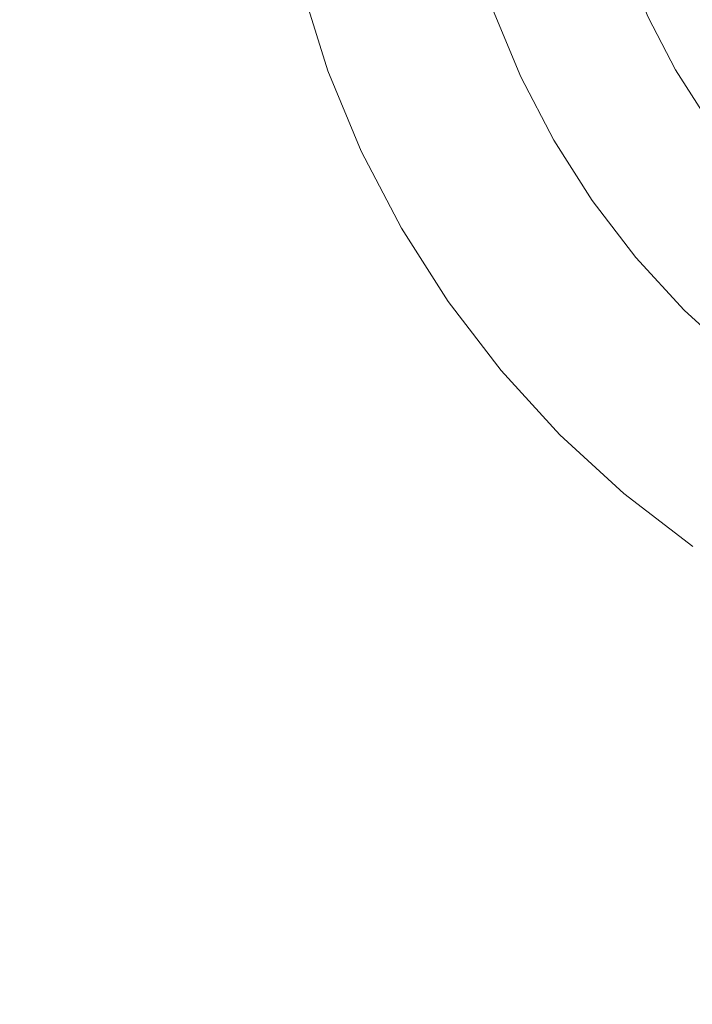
# Model space of a CAD drawing. Header units: millimetres. Extents: x -148 to 148, y -92 to 92.
# Tile 39 of 49: x 72.52 to 81.96, y 46.11 to 59.93. Entities that reach past the tile are written whole.
import ezdxf

# ---------------------------------------------------------------- set-up
doc = ezdxf.new("R2010")
doc.units = ezdxf.units.MM
doc.header["$LTSCALE"] = 25.4
doc.layers.add('Lighting-Moving Light', color=7, linetype='Continuous', lineweight=5, true_color=0x000000)

# ---------------------------------------------------------------- blocks, each defined once
blk = doc.blocks.new('Group-1')
at = {"layer": 'Lighting-Moving Light', "color": 7, "linetype": 'Continuous', "lineweight": 5, "transparency": 33554687}
for points in [[(-1905.589, -1205.846, -16.5), (-2119.658, -1205.846, -16.5), (-2119.658, -1379.915, -16.5), (-1905.589, -1379.915, -16.5)], [(-2116.123, -1209.38, -108.466), (-1909.124, -1209.38, -108.466), (-1909.124, -1376.38, -108.466), (-2116.123, -1376.38, -108.466)]]:
    blk.add_3dface(points, dxfattribs=at)
for points, invisible_edges in [([(-1935.312, -1234.797, -16.465), (-1935.779, -1233.669, -16.465), (-1936.146, -1232.504, -16.465), (-1922.623, -1228.88, -16.465)], 12), ([(-1934.092, -1236.91, -16.465), (-1934.748, -1235.88, -16.465), (-1935.312, -1234.797, -16.465), (-1922.623, -1228.88, -16.465)], 12), ([(-1932.523, -1238.78, -16.465), (-1933.348, -1237.879, -16.465), (-1934.092, -1236.91, -16.465), (-1922.623, -1228.88, -16.465)], 12), ([(-1930.654, -1240.348, -16.465), (-1931.623, -1239.605, -16.465), (-1932.523, -1238.78, -16.465), (-1922.623, -1228.88, -16.465)], 12), ([(-1931.284, -1232.919, 0.035), (-1930.899, -1233.658, 0.035), (-1930.451, -1234.361, 0.035), (-1922.623, -1228.88, 0.035)], 12), ([(-1936.146, -1232.504, -16.465), (-1935.779, -1233.669, -16.465), (-1933.457, -1232.823, -1.637), (-1933.759, -1231.864, -1.637)], 10), ([(-1931.582, -1233.058, 0.007), (-1931.912, -1232.261, 0.007), (-1932.064, -1232.317, -0.027), (-1931.729, -1233.126, -0.027)], 15), ([(-1931.434, -1232.989, 0.028), (-1931.758, -1232.205, 0.028), (-1931.912, -1232.261, 0.007), (-1931.582, -1233.058, 0.007)], 15), ([(-1931.284, -1232.919, 0.035), (-1931.603, -1232.149, 0.035), (-1931.758, -1232.205, 0.028), (-1931.434, -1232.989, 0.028)], 14), ([(-1931.873, -1233.193, -0.074), (-1932.213, -1232.371, -0.074), (-1932.358, -1232.423, -0.134), (-1932.012, -1233.258, -0.134)], 15), ([(-1931.729, -1233.126, -0.027), (-1932.064, -1232.317, -0.027), (-1932.213, -1232.371, -0.074), (-1931.873, -1233.193, -0.074)], 15), ([(-1932.275, -1233.381, -0.291), (-1932.631, -1232.523, -0.291), (-1932.757, -1232.569, -0.387), (-1932.397, -1233.438, -0.387)], 15), ([(-1932.147, -1233.321, -0.206), (-1932.498, -1232.474, -0.206), (-1932.631, -1232.523, -0.291), (-1932.275, -1233.381, -0.291)], 15), ([(-1932.012, -1233.258, -0.134), (-1932.358, -1232.423, -0.134), (-1932.498, -1232.474, -0.206), (-1932.147, -1233.321, -0.206)], 15), ([(-1932.618, -1233.541, -0.611), (-1932.986, -1232.652, -0.611), (-1933.086, -1232.688, -0.737), (-1932.714, -1233.586, -0.737)], 15), ([(-1932.512, -1233.491, -0.494), (-1932.876, -1232.612, -0.494), (-1932.986, -1232.652, -0.611), (-1932.618, -1233.541, -0.611)], 15), ([(-1932.397, -1233.438, -0.387), (-1932.757, -1232.569, -0.387), (-1932.876, -1232.612, -0.494), (-1932.512, -1233.491, -0.494)], 15), ([(-1933.041, -1233.738, -1.475), (-1933.425, -1232.812, -1.475), (-1933.457, -1232.823, -1.637), (-1933.072, -1233.753, -1.637)], 11), ([(-1932.998, -1233.718, -1.316), (-1933.381, -1232.796, -1.316), (-1933.425, -1232.812, -1.475), (-1933.041, -1233.738, -1.475)], 15), ([(-1932.944, -1233.693, -1.162), (-1933.324, -1232.775, -1.162), (-1933.381, -1232.796, -1.316), (-1932.998, -1233.718, -1.316)], 15), ([(-1932.878, -1233.662, -1.014), (-1933.256, -1232.75, -1.014), (-1933.324, -1232.775, -1.162), (-1932.944, -1233.693, -1.162)], 15), ([(-1932.802, -1233.626, -0.872), (-1933.176, -1232.721, -0.872), (-1933.256, -1232.75, -1.014), (-1932.878, -1233.662, -1.014)], 15), ([(-1932.714, -1233.586, -0.737), (-1933.086, -1232.688, -0.737), (-1933.176, -1232.721, -0.872), (-1932.802, -1233.626, -0.872)], 15), ([(-1935.779, -1233.669, -16.465), (-1935.312, -1234.797, -16.465), (-1933.072, -1233.753, -1.637), (-1933.457, -1232.823, -1.637)], 10), ([(-1930.899, -1233.658, 0.035), (-1931.284, -1232.919, 0.035), (-1931.434, -1232.989, 0.028), (-1931.042, -1233.741, 0.028)], 14), ([(-1931.184, -1233.823, 0.007), (-1931.582, -1233.058, 0.007), (-1931.729, -1233.126, -0.027), (-1931.324, -1233.904, -0.027)], 15), ([(-1931.042, -1233.741, 0.028), (-1931.434, -1232.989, 0.028), (-1931.582, -1233.058, 0.007), (-1931.184, -1233.823, 0.007)], 15), ([(-1931.461, -1233.983, -0.074), (-1931.873, -1233.193, -0.074), (-1932.012, -1233.258, -0.134), (-1931.595, -1234.06, -0.134)], 15), ([(-1931.324, -1233.904, -0.027), (-1931.729, -1233.126, -0.027), (-1931.873, -1233.193, -0.074), (-1931.461, -1233.983, -0.074)], 15), ([(-1931.723, -1234.134, -0.206), (-1932.147, -1233.321, -0.206), (-1932.275, -1233.381, -0.291), (-1931.846, -1234.205, -0.291)], 15), ([(-1931.595, -1234.06, -0.134), (-1932.012, -1233.258, -0.134), (-1932.147, -1233.321, -0.206), (-1931.723, -1234.134, -0.206)], 15), ([(-1932.072, -1234.336, -0.494), (-1932.512, -1233.491, -0.494), (-1932.618, -1233.541, -0.611), (-1932.173, -1234.394, -0.611)], 15), ([(-1931.963, -1234.273, -0.387), (-1932.397, -1233.438, -0.387), (-1932.512, -1233.491, -0.494), (-1932.072, -1234.336, -0.494)], 15), ([(-1931.846, -1234.205, -0.291), (-1932.275, -1233.381, -0.291), (-1932.397, -1233.438, -0.387), (-1931.963, -1234.273, -0.387)], 15), ([(-1932.349, -1234.495, -0.872), (-1932.802, -1233.626, -0.872), (-1932.878, -1233.662, -1.014), (-1932.422, -1234.538, -1.014)], 15), ([(-1932.266, -1234.447, -0.737), (-1932.714, -1233.586, -0.737), (-1932.802, -1233.626, -0.872), (-1932.349, -1234.495, -0.872)], 15), ([(-1932.173, -1234.394, -0.611), (-1932.618, -1233.541, -0.611), (-1932.714, -1233.586, -0.737), (-1932.266, -1234.447, -0.737)], 15), ([(-1935.312, -1234.797, -16.465), (-1934.748, -1235.88, -16.465), (-1932.607, -1234.645, -1.637), (-1933.072, -1233.753, -1.637)], 10), ([(-1932.578, -1234.628, -1.475), (-1933.041, -1233.738, -1.475), (-1933.072, -1233.753, -1.637), (-1932.607, -1234.645, -1.637)], 11), ([(-1932.537, -1234.604, -1.316), (-1932.998, -1233.718, -1.316), (-1933.041, -1233.738, -1.475), (-1932.578, -1234.628, -1.475)], 15), ([(-1932.485, -1234.574, -1.162), (-1932.944, -1233.693, -1.162), (-1932.998, -1233.718, -1.316), (-1932.537, -1234.604, -1.316)], 15), ([(-1932.422, -1234.538, -1.014), (-1932.878, -1233.662, -1.014), (-1932.944, -1233.693, -1.162), (-1932.485, -1234.574, -1.162)], 15), ([(-1930.586, -1234.456, 0.028), (-1931.042, -1233.741, 0.028), (-1931.184, -1233.823, 0.007), (-1930.721, -1234.55, 0.007)], 15), ([(-1930.451, -1234.361, 0.035), (-1930.899, -1233.658, 0.035), (-1931.042, -1233.741, 0.028), (-1930.586, -1234.456, 0.028)], 14), ([(-1930.853, -1234.643, -0.027), (-1931.324, -1233.904, -0.027), (-1931.461, -1233.983, -0.074), (-1930.983, -1234.734, -0.074)], 15), ([(-1930.721, -1234.55, 0.007), (-1931.184, -1233.823, 0.007), (-1931.324, -1233.904, -0.027), (-1930.853, -1234.643, -0.027)], 15), ([(-1931.109, -1234.822, -0.134), (-1931.595, -1234.06, -0.134), (-1931.723, -1234.134, -0.206), (-1931.231, -1234.907, -0.206)], 15), ([(-1930.983, -1234.734, -0.074), (-1931.461, -1233.983, -0.074), (-1931.595, -1234.06, -0.134), (-1931.109, -1234.822, -0.134)], 15), ([(-1931.231, -1234.907, -0.206), (-1931.723, -1234.134, -0.206), (-1931.846, -1234.205, -0.291), (-1931.347, -1234.989, -0.291)], 15), ([(-1931.561, -1235.138, -0.494), (-1932.072, -1234.336, -0.494), (-1932.173, -1234.394, -0.611), (-1931.657, -1235.205, -0.611)], 15), ([(-1931.457, -1235.066, -0.387), (-1931.963, -1234.273, -0.387), (-1932.072, -1234.336, -0.494), (-1931.561, -1235.138, -0.494)], 15), ([(-1931.347, -1234.989, -0.291), (-1931.846, -1234.205, -0.291), (-1931.963, -1234.273, -0.387), (-1931.457, -1235.066, -0.387)], 15), ([(-1931.744, -1235.267, -0.737), (-1932.266, -1234.447, -0.737), (-1932.349, -1234.495, -0.872), (-1931.823, -1235.322, -0.872)], 15), ([(-1931.657, -1235.205, -0.611), (-1932.173, -1234.394, -0.611), (-1932.266, -1234.447, -0.737), (-1931.744, -1235.267, -0.737)], 15), ([(-1930.07, -1235.129, 0.028), (-1930.586, -1234.456, 0.028), (-1930.721, -1234.55, 0.007), (-1930.196, -1235.234, 0.007)], 15), ([(-1932.001, -1235.446, -1.316), (-1932.537, -1234.604, -1.316), (-1932.578, -1234.628, -1.475), (-1932.039, -1235.473, -1.475)], 15), ([(-1931.952, -1235.412, -1.162), (-1932.485, -1234.574, -1.162), (-1932.537, -1234.604, -1.316), (-1932.001, -1235.446, -1.316)], 15), ([(-1931.892, -1235.37, -1.014), (-1932.422, -1234.538, -1.014), (-1932.485, -1234.574, -1.162), (-1931.952, -1235.412, -1.162)], 15), ([(-1931.823, -1235.322, -0.872), (-1932.349, -1234.495, -0.872), (-1932.422, -1234.538, -1.014), (-1931.892, -1235.37, -1.014)], 15), ([(-1930.196, -1235.234, 0.007), (-1930.721, -1234.55, 0.007), (-1930.853, -1234.643, -0.027), (-1930.32, -1235.338, -0.027)], 15), ([(-1934.748, -1235.88, -16.465), (-1934.092, -1236.91, -16.465), (-1932.067, -1235.493, -1.637), (-1932.607, -1234.645, -1.637)], 10), ([(-1932.039, -1235.473, -1.475), (-1932.578, -1234.628, -1.475), (-1932.607, -1234.645, -1.637), (-1932.067, -1235.493, -1.637)], 11), ([(-1930.441, -1235.44, -0.074), (-1930.983, -1234.734, -0.074), (-1931.109, -1234.822, -0.134), (-1930.559, -1235.539, -0.134)], 15), ([(-1930.32, -1235.338, -0.027), (-1930.853, -1234.643, -0.027), (-1930.983, -1234.734, -0.074), (-1930.441, -1235.44, -0.074)], 15), ([(-1930.559, -1235.539, -0.134), (-1931.109, -1234.822, -0.134), (-1931.231, -1234.907, -0.206), (-1930.673, -1235.635, -0.206)], 15), ([(-1930.782, -1235.726, -0.291), (-1931.347, -1234.989, -0.291), (-1931.457, -1235.066, -0.387), (-1930.885, -1235.812, -0.387)], 15), ([(-1930.673, -1235.635, -0.206), (-1931.231, -1234.907, -0.206), (-1931.347, -1234.989, -0.291), (-1930.782, -1235.726, -0.291)], 15), ([(-1930.981, -1235.893, -0.494), (-1931.561, -1235.138, -0.494), (-1931.657, -1235.205, -0.611), (-1931.071, -1235.969, -0.611)], 15), ([(-1930.885, -1235.812, -0.387), (-1931.457, -1235.066, -0.387), (-1931.561, -1235.138, -0.494), (-1930.981, -1235.893, -0.494)], 15), ([(-1931.153, -1236.037, -0.737), (-1931.744, -1235.267, -0.737), (-1931.823, -1235.322, -0.872), (-1931.226, -1236.099, -0.872)], 15), ([(-1931.071, -1235.969, -0.611), (-1931.657, -1235.205, -0.611), (-1931.744, -1235.267, -0.737), (-1931.153, -1236.037, -0.737)], 15), ([(-1931.347, -1236.2, -1.162), (-1931.952, -1235.412, -1.162), (-1932.001, -1235.446, -1.316), (-1931.393, -1236.239, -1.316)], 15), ([(-1931.291, -1236.153, -1.014), (-1931.892, -1235.37, -1.014), (-1931.952, -1235.412, -1.162), (-1931.347, -1236.2, -1.162)], 15), ([(-1931.226, -1236.099, -0.872), (-1931.823, -1235.322, -0.872), (-1931.892, -1235.37, -1.014), (-1931.291, -1236.153, -1.014)], 15), ([(-1934.092, -1236.91, -16.465), (-1933.348, -1237.879, -16.465), (-1931.455, -1236.291, -1.637), (-1932.067, -1235.493, -1.637)], 10), ([(-1931.429, -1236.269, -1.475), (-1932.039, -1235.473, -1.475), (-1932.067, -1235.493, -1.637), (-1931.455, -1236.291, -1.637)], 11), ([(-1931.393, -1236.239, -1.316), (-1932.001, -1235.446, -1.316), (-1932.039, -1235.473, -1.475), (-1931.429, -1236.269, -1.475)], 15), ([(-1929.949, -1236.205, -0.134), (-1930.559, -1235.539, -0.134), (-1930.673, -1235.635, -0.206), (-1930.054, -1236.31, -0.206)], 15), ([(-1930.054, -1236.31, -0.206), (-1930.673, -1235.635, -0.206), (-1930.782, -1235.726, -0.291), (-1930.154, -1236.411, -0.291)], 15), ([(-1930.249, -1236.506, -0.387), (-1930.885, -1235.812, -0.387), (-1930.981, -1235.893, -0.494), (-1930.338, -1236.595, -0.494)], 15), ([(-1930.154, -1236.411, -0.291), (-1930.782, -1235.726, -0.291), (-1930.885, -1235.812, -0.387), (-1930.249, -1236.506, -0.387)], 15), ([(-1930.421, -1236.678, -0.611), (-1931.071, -1235.969, -0.611), (-1931.153, -1236.037, -0.737), (-1930.497, -1236.753, -0.737)], 15), ([(-1930.338, -1236.595, -0.494), (-1930.981, -1235.893, -0.494), (-1931.071, -1235.969, -0.611), (-1930.421, -1236.678, -0.611)], 15), ([(-1930.564, -1236.821, -0.872), (-1931.226, -1236.099, -0.872), (-1931.291, -1236.153, -1.014), (-1930.624, -1236.881, -1.014)], 15), ([(-1930.497, -1236.753, -0.737), (-1931.153, -1236.037, -0.737), (-1931.226, -1236.099, -0.872), (-1930.564, -1236.821, -0.872)], 15), ([(-1930.751, -1237.008, -1.475), (-1931.429, -1236.269, -1.475), (-1931.455, -1236.291, -1.637), (-1930.775, -1237.032, -1.637)], 11), ([(-1930.718, -1236.975, -1.316), (-1931.393, -1236.239, -1.316), (-1931.429, -1236.269, -1.475), (-1930.751, -1237.008, -1.475)], 15), ([(-1930.676, -1236.932, -1.162), (-1931.347, -1236.2, -1.162), (-1931.393, -1236.239, -1.316), (-1930.718, -1236.975, -1.316)], 15), ([(-1930.624, -1236.881, -1.014), (-1931.291, -1236.153, -1.014), (-1931.347, -1236.2, -1.162), (-1930.676, -1236.932, -1.162)], 15), ([(-1933.348, -1237.879, -16.465), (-1932.523, -1238.78, -16.465), (-1930.775, -1237.032, -1.637), (-1931.455, -1236.291, -1.637)], 10), ([(-1929.943, -1237.604, -1.162), (-1930.676, -1236.932, -1.162), (-1930.718, -1236.975, -1.316), (-1929.982, -1237.65, -1.316)], 15), ([(-1929.897, -1237.548, -1.014), (-1930.624, -1236.881, -1.014), (-1930.676, -1236.932, -1.162), (-1929.943, -1237.604, -1.162)], 15), ([(-1932.523, -1238.78, -16.465), (-1931.623, -1239.605, -16.465), (-1930.034, -1237.712, -1.637), (-1930.775, -1237.032, -1.637)], 10), ([(-1930.012, -1237.686, -1.475), (-1930.751, -1237.008, -1.475), (-1930.775, -1237.032, -1.637), (-1930.034, -1237.712, -1.637)], 11), ([(-1929.982, -1237.65, -1.316), (-1930.718, -1236.975, -1.316), (-1930.751, -1237.008, -1.475), (-1930.012, -1237.686, -1.475)], 15), ([(-1931.623, -1239.605, -16.465), (-1930.654, -1240.348, -16.465), (-1929.236, -1238.324, -1.637), (-1930.034, -1237.712, -1.637)], 10)]:
    blk.add_3dface(points, dxfattribs=dict(at, invisible_edges=invisible_edges))
at = {"layer": 'Lighting-Moving Light', "color": 0, "flags": 1}
for tag in ['Yoke', 'Weight', 'Weight', 'Wattage', '3D_Symbol_Name', 'Candlepower', 'Body', 'Model_Name', 'Beam_Angle', 'Field_Angle', 'Remarks', 'Beam_Angle_2', 'Field_Angle_2', 'Num_Channels', 'Frame_Size', 'Device_Type', 'FixtureID', 'Frame_Size', 'Base', 'Lens', 'Inst_Type', 'Lamp']:
    blk.add_attdef(tag, (-2481.594, 128.93), '', height=0.18, dxfattribs=at)

msp = doc.modelspace()

# ---------------------------------------------------------------- block references
at = {"layer": 'Lighting-Moving Light', "color": 7, "transparency": 33554687}
msp.add_blockref('Group-1', (2012.623, 1292.88), dxfattribs=at)

doc.saveas('drawing.dxf')
